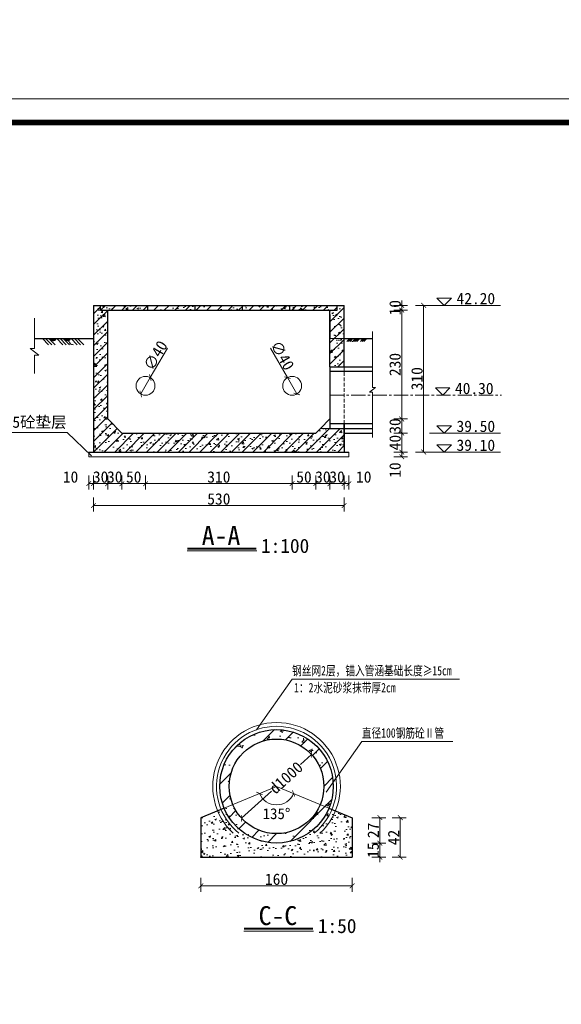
# Model space of a CAD drawing. Extents: x -13074 to 1448651, y 3648755 to 8081248.
# Tile 93 of 173: x 560460 to 560574, y 3858591 to 3858799. Entities that reach past the tile are written whole.
import ezdxf

# ---------------------------------------------------------------- set-up
doc = ezdxf.new("R2010")
doc.units = 0
doc.header["$PDMODE"] = 32
doc.header["$PDSIZE"] = 0.2
doc.linetypes.add('CENTER2', pattern=[1.125, 0.75, -0.125, 0.125, -0.125])
doc.linetypes.add('HIDDEN2', pattern=[0.1875, 0.125, -0.0625])
doc.layers.get('0').update_dxf_attribs({"linetype": 'CONTINUOUS'})
doc.layers.get('Defpoints').update_dxf_attribs({"linetype": 'CONTINUOUS'})
for name, color, linetype, lineweight in [('0.09标注线', 3, 'CONTINUOUS', 9), ('0.13填充', 8, 'CONTINUOUS', 9), ('0.15虚线', 1, 'HIDDEN2', 15), ('0.30粗线', 7, 'CONTINUOUS', 30), ('SHEET', 1, 'CONTINUOUS', 15), ('文字', 7, 'CONTINUOUS', 15), ('新建路', 7, 'CONTINUOUS', 40), ('细实线', 3, 'CONTINUOUS', 20), ('细线', 7, 'CONTINUOUS', 15)]:
    doc.layers.add(name, color=color, linetype=linetype, lineweight=lineweight)
doc.layers.add('PUB_DIM', color=3, linetype='CONTINUOUS')
doc.styles.add('-仿宋_GB2312', font='FangSong_GB2312.ttf')
doc.styles.add('TSSD_Dimension', font='tssdeng.shx', dxfattribs={"width": 0.7, "bigfont": '1hztxt.shx'})
doc.dimstyles.new('TSSD_100_100', dxfattribs={"dimtxt": 300, "dimasz": 100, "dimexe": 100, "dimexo": 250, "dimgap": 100, "dimtad": 1, "dimdec": 0, "dimzin": 0, "dimdsep": 46, "dimtxsty": 'TSSD_Dimension', "dimblk": 'ARCHTICK', "dimcen": 0, "dimdle": 100, "dimclrt": 7, "dimadec": 0, "dimazin": 0, "dimtfac": 1, "dimtdec": 0, "dimtix": 1, "dimtmove": 2, "dimatfit": 3, "dimfxl": 1, "dimtolj": 1, "dimtzin": 0, "dimarcsym": 0})
doc.dimstyles.new('zzzz STANDARD', dxfattribs={"dimtxt": 2.3, "dimasz": 1, "dimexe": 1.25, "dimexo": 1.5, "dimgap": 0.2, "dimtad": 1, "dimdec": 0, "dimlfac": 10, "dimzin": 0, "dimdsep": 46, "dimtxsty": '-仿宋_GB2312', "dimblk": 'ARCHTICK', "dimcen": 0.09, "dimadec": 0, "dimazin": 0, "dimtfac": 1, "dimtdec": 0, "dimtix": 1, "dimtmove": 2, "dimatfit": 3, "dimfxl": 1.7, "dimfxlon": 1, "dimtolj": 1, "dimtzin": 0, "dimlwd": 9, "dimlwe": 9, "dimarcsym": 0})
doc.dimstyles.new('副本 (5) (2) STANDARD', dxfattribs={"dimtxt": 2.3, "dimasz": 1, "dimexe": 1.25, "dimexo": 1.5, "dimgap": 0.2, "dimtad": 1, "dimdec": 1, "dimzin": 0, "dimdsep": 46, "dimtxsty": '-仿宋_GB2312', "dimblk": 'ARCHTICK', "dimcen": 0.09, "dimadec": 0, "dimazin": 0, "dimtfac": 1, "dimtdec": 1, "dimtix": 1, "dimtmove": 2, "dimatfit": 3, "dimfxl": 1.7, "dimfxlon": 1, "dimtolj": 1, "dimtzin": 0, "dimlwd": 9, "dimlwe": 9, "dimarcsym": 0})

# ---------------------------------------------------------------- blocks, each defined once
blk = doc.blocks.new('_ARCHTICK')
at = {"color": 0, "linetype": 'ByBlock', "const_width": 0.15}
blk.add_lwpolyline([(-0.5, -0.5), (0.5, 0.5)], dxfattribs=at)
blk = doc.blocks.new('*D2070')
at = {"layer": 'Defpoints', "color": 0, "linetype": 'Continuous', "lineweight": 13}
for p in [(560474.36, 3858707.81), (560475.36, 3858707.81), (560475.36, 3858701.13)]:
    blk.add_point(p, dxfattribs=at)
at = {"layer": '新建路', "color": 0, "linetype": 'Continuous', "lineweight": 9}
for p, q in [((560474.36, 3858702.83), (560474.36, 3858699.88)), ((560475.36, 3858702.83), (560475.36, 3858699.88)), ((560474.36, 3858701.13), (560475.36, 3858701.13))]:
    blk.add_line(p, q, dxfattribs=at)
at = {"layer": '新建路', "color": 0, "linetype": 'Continuous', "lineweight": 9, "rotation": 180}
blk.add_blockref('_ARCHTICK', (560474.36, 3858701.13), dxfattribs=at)
at = {"layer": '新建路', "color": 0, "linetype": 'Continuous', "lineweight": 9}
blk.add_blockref('_ARCHTICK', (560475.36, 3858701.13), dxfattribs=at)
at = {"layer": '新建路', "color": 0, "linetype": 'Continuous', "lineweight": 13, "insert": (560470.51, 3858702.53), "char_height": 2.4, "attachment_point": 5, "style": '-仿宋_GB2312'}
blk.add_mtext('\\A1;10', dxfattribs=at)
blk = doc.blocks.new('*D2071')
at = {"layer": 'Defpoints', "color": 0, "linetype": 'Continuous', "lineweight": 13}
for p in [(560478.36, 3858714.81), (560475.36, 3858707.81), (560478.36, 3858701.13)]:
    blk.add_point(p, dxfattribs=at)
at = {"layer": '新建路', "color": 0, "linetype": 'Continuous', "lineweight": 9}
for p, q in [((560475.36, 3858702.83), (560475.36, 3858699.88)), ((560478.36, 3858702.83), (560478.36, 3858699.88)), ((560475.36, 3858701.13), (560474.36, 3858701.13)), ((560475.36, 3858701.13), (560478.36, 3858701.13)), ((560478.36, 3858701.13), (560479.36, 3858701.13))]:
    blk.add_line(p, q, dxfattribs=at)
blk.add_blockref('_ARCHTICK', (560475.36, 3858701.13), dxfattribs=at)
at = {"layer": '新建路', "color": 0, "linetype": 'Continuous', "lineweight": 9, "rotation": 180}
blk.add_blockref('_ARCHTICK', (560478.36, 3858701.13), dxfattribs=at)
at = {"layer": '新建路', "color": 0, "linetype": 'Continuous', "lineweight": 13, "insert": (560476.86, 3858702.53), "char_height": 2.4, "attachment_point": 5, "style": '-仿宋_GB2312'}
blk.add_mtext('\\A1;30', dxfattribs=at)
blk = doc.blocks.new('*D2072')
at = {"layer": 'Defpoints', "color": 0, "linetype": 'Continuous', "lineweight": 13}
for p in [(560478.36, 3858714.81), (560481.36, 3858711.81), (560481.36, 3858701.13)]:
    blk.add_point(p, dxfattribs=at)
at = {"layer": '新建路', "color": 0, "linetype": 'Continuous', "lineweight": 9}
for p, q in [((560478.36, 3858702.83), (560478.36, 3858699.88)), ((560481.36, 3858702.83), (560481.36, 3858699.88)), ((560478.36, 3858701.13), (560477.36, 3858701.13)), ((560478.36, 3858701.13), (560481.36, 3858701.13)), ((560481.36, 3858701.13), (560482.36, 3858701.13))]:
    blk.add_line(p, q, dxfattribs=at)
blk.add_blockref('_ARCHTICK', (560478.36, 3858701.13), dxfattribs=at)
at = {"layer": '新建路', "color": 0, "linetype": 'Continuous', "lineweight": 9, "rotation": 180}
blk.add_blockref('_ARCHTICK', (560481.36, 3858701.13), dxfattribs=at)
at = {"layer": '新建路', "color": 0, "linetype": 'Continuous', "lineweight": 13, "insert": (560479.86, 3858702.53), "char_height": 2.4, "attachment_point": 5, "style": '-仿宋_GB2312'}
blk.add_mtext('\\A1;30', dxfattribs=at)
blk = doc.blocks.new('*D2074')
at = {"layer": 'Defpoints', "color": 0, "linetype": 'Continuous', "lineweight": 13}
for p in [(560525.36, 3858714.81), (560522.36, 3858711.81), (560525.36, 3858701.13)]:
    blk.add_point(p, dxfattribs=at)
at = {"layer": '新建路', "color": 0, "linetype": 'Continuous', "lineweight": 9}
for p, q in [((560522.36, 3858702.83), (560522.36, 3858699.88)), ((560525.36, 3858702.83), (560525.36, 3858699.88)), ((560522.36, 3858701.13), (560521.36, 3858701.13)), ((560522.36, 3858701.13), (560525.36, 3858701.13)), ((560525.36, 3858701.13), (560526.36, 3858701.13))]:
    blk.add_line(p, q, dxfattribs=at)
blk.add_blockref('_ARCHTICK', (560522.36, 3858701.13), dxfattribs=at)
at = {"layer": '新建路', "color": 0, "linetype": 'Continuous', "lineweight": 9, "rotation": 180}
blk.add_blockref('_ARCHTICK', (560525.36, 3858701.13), dxfattribs=at)
at = {"layer": '新建路', "color": 0, "linetype": 'Continuous', "lineweight": 13, "insert": (560523.86, 3858702.53), "char_height": 2.4, "attachment_point": 5, "style": '-仿宋_GB2312'}
blk.add_mtext('\\A1;30', dxfattribs=at)
blk = doc.blocks.new('*D2075')
at = {"layer": 'Defpoints', "color": 0, "linetype": 'Continuous', "lineweight": 13}
for p in [(560525.36, 3858714.81), (560528.36, 3858707.81), (560528.36, 3858701.13)]:
    blk.add_point(p, dxfattribs=at)
at = {"layer": '新建路', "color": 0, "linetype": 'Continuous', "lineweight": 9}
for p, q in [((560525.36, 3858702.83), (560525.36, 3858699.88)), ((560528.36, 3858702.83), (560528.36, 3858699.88)), ((560525.36, 3858701.13), (560524.36, 3858701.13)), ((560525.36, 3858701.13), (560528.36, 3858701.13)), ((560528.36, 3858701.13), (560529.36, 3858701.13))]:
    blk.add_line(p, q, dxfattribs=at)
blk.add_blockref('_ARCHTICK', (560525.36, 3858701.13), dxfattribs=at)
at = {"layer": '新建路', "color": 0, "linetype": 'Continuous', "lineweight": 9, "rotation": 180}
blk.add_blockref('_ARCHTICK', (560528.36, 3858701.13), dxfattribs=at)
at = {"layer": '新建路', "color": 0, "linetype": 'Continuous', "lineweight": 13, "insert": (560526.86, 3858702.53), "char_height": 2.4, "attachment_point": 5, "style": '-仿宋_GB2312'}
blk.add_mtext('\\A1;30', dxfattribs=at)
blk = doc.blocks.new('*D2076')
at = {"layer": 'Defpoints', "color": 0, "linetype": 'Continuous', "lineweight": 13}
for p in [(560528.36, 3858707.81), (560529.36, 3858707.81), (560529.36, 3858701.13)]:
    blk.add_point(p, dxfattribs=at)
at = {"layer": '新建路', "color": 0, "linetype": 'Continuous', "lineweight": 9}
for p, q in [((560528.36, 3858702.83), (560528.36, 3858699.88)), ((560529.36, 3858702.83), (560529.36, 3858699.88)), ((560528.36, 3858701.13), (560529.36, 3858701.13))]:
    blk.add_line(p, q, dxfattribs=at)
at = {"layer": '新建路', "color": 0, "linetype": 'Continuous', "lineweight": 9, "rotation": 180}
blk.add_blockref('_ARCHTICK', (560528.36, 3858701.13), dxfattribs=at)
at = {"layer": '新建路', "color": 0, "linetype": 'Continuous', "lineweight": 9}
blk.add_blockref('_ARCHTICK', (560529.36, 3858701.13), dxfattribs=at)
at = {"layer": '新建路', "color": 0, "linetype": 'Continuous', "lineweight": 13, "insert": (560532.5, 3858702.53), "char_height": 2.4, "attachment_point": 5, "style": '-仿宋_GB2312'}
blk.add_mtext('\\A1;10', dxfattribs=at)
blk = doc.blocks.new('*D2078')
at = {"layer": 'Defpoints', "color": 0, "linetype": 'Continuous', "lineweight": 13}
for p in [(560529.36, 3858707.81), (560540.53, 3858707.81), (560529.36, 3858706.81)]:
    blk.add_point(p, dxfattribs=at)
at = {"layer": '新建路', "color": 0, "linetype": 'Continuous', "lineweight": 9}
for p, q in [((560538.83, 3858707.81), (560541.78, 3858707.81)), ((560540.53, 3858706.81), (560540.53, 3858707.81)), ((560538.83, 3858706.81), (560541.78, 3858706.81))]:
    blk.add_line(p, q, dxfattribs=at)
for p, rotation in [((560540.53, 3858707.81), 90), ((560540.53, 3858706.81), 270)]:
    blk.add_blockref('_ARCHTICK', p, dxfattribs=dict(at, rotation=rotation))
at = {"layer": '新建路', "color": 0, "linetype": 'Continuous', "lineweight": 13, "insert": (560539.13, 3858704), "char_height": 2.4, "attachment_point": 5, "rotation": 90, "style": '-仿宋_GB2312'}
blk.add_mtext('\\A1;10', dxfattribs=at)
blk = doc.blocks.new('*D2080')
at = {"layer": 'Defpoints', "color": 0, "linetype": 'Continuous', "lineweight": 13}
for p in [(560525.36, 3858714.81), (560540.53, 3858714.81), (560522.36, 3858711.81)]:
    blk.add_point(p, dxfattribs=at)
at = {"layer": '新建路', "color": 0, "linetype": 'Continuous', "lineweight": 9}
for p, q in [((560538.83, 3858714.81), (560541.78, 3858714.81)), ((560540.53, 3858714.81), (560540.53, 3858715.81)), ((560540.53, 3858711.81), (560540.53, 3858714.81)), ((560538.83, 3858711.81), (560541.78, 3858711.81)), ((560540.53, 3858711.81), (560540.53, 3858710.81))]:
    blk.add_line(p, q, dxfattribs=at)
for p, rotation in [((560540.53, 3858714.81), 270), ((560540.53, 3858711.81), 90)]:
    blk.add_blockref('_ARCHTICK', p, dxfattribs=dict(at, rotation=rotation))
at = {"layer": '新建路', "color": 0, "linetype": 'Continuous', "lineweight": 13, "insert": (560539.13, 3858713.31), "char_height": 2.4, "attachment_point": 5, "rotation": 90, "style": '-仿宋_GB2312'}
blk.add_mtext('\\A1;30', dxfattribs=at)
blk = doc.blocks.new('*D2082')
at = {"layer": 'Defpoints', "color": 0, "linetype": 'Continuous', "lineweight": 13}
for p in [(560526.86, 3858737.81), (560528.36, 3858738.81), (560540.53, 3858738.81)]:
    blk.add_point(p, dxfattribs=at)
at = {"layer": '新建路', "color": 0, "linetype": 'Continuous', "lineweight": 9}
for p, q in [((560540.53, 3858738.81), (560540.53, 3858739.81)), ((560538.83, 3858738.81), (560541.78, 3858738.81)), ((560538.83, 3858737.81), (560541.78, 3858737.81)), ((560540.53, 3858737.81), (560540.53, 3858738.81)), ((560540.53, 3858737.81), (560540.53, 3858736.81))]:
    blk.add_line(p, q, dxfattribs=at)
for p, rotation in [((560540.53, 3858738.81), 270), ((560540.53, 3858737.81), 90)]:
    blk.add_blockref('_ARCHTICK', p, dxfattribs=dict(at, rotation=rotation))
at = {"layer": '新建路', "color": 0, "linetype": 'Continuous', "lineweight": 13, "insert": (560539.13, 3858738.31), "char_height": 2.4, "attachment_point": 5, "rotation": 90, "style": '-仿宋_GB2312'}
blk.add_mtext('\\A1;10', dxfattribs=at)
blk = doc.blocks.new('*D2083')
at = {"layer": 'Defpoints', "color": 0, "linetype": 'Continuous', "lineweight": 13}
for p in [(560528.36, 3858738.81), (560528.36, 3858707.81), (560545.17, 3858707.81)]:
    blk.add_point(p, dxfattribs=at)
at = {"layer": '新建路', "color": 0, "linetype": 'Continuous', "lineweight": 9}
for p, q in [((560543.47, 3858738.81), (560546.42, 3858738.81)), ((560545.17, 3858738.81), (560545.17, 3858707.81)), ((560543.47, 3858707.81), (560546.42, 3858707.81))]:
    blk.add_line(p, q, dxfattribs=at)
for p, rotation in [((560545.17, 3858738.81), 90), ((560545.17, 3858707.81), 270)]:
    blk.add_blockref('_ARCHTICK', p, dxfattribs=dict(at, rotation=rotation))
at = {"layer": '新建路', "color": 0, "linetype": 'Continuous', "lineweight": 13, "insert": (560543.77, 3858723.31), "char_height": 2.4, "attachment_point": 5, "rotation": 90, "style": '-仿宋_GB2312'}
blk.add_mtext('\\A1;310', dxfattribs=at)
blk = doc.blocks.new('*D2084')
at = {"layer": 'Defpoints', "color": 0, "linetype": 'Continuous', "lineweight": 13}
for p in [(560487.37, 3858723.54), (560485.35, 3858720.08)]:
    blk.add_point(p, dxfattribs=at)
at = {"layer": '新建路', "color": 0, "linetype": 'Continuous', "lineweight": 9}
for p in [(560491, 3858729.76), (560485.35, 3858720.08)]:
    blk.add_line(p, (560487.37, 3858723.54), dxfattribs=at)
for p, rotation in [((560487.37, 3858723.54), 239.7391101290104), ((560485.35, 3858720.08), 59.73911012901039)]:
    blk.add_blockref('_ARCHTICK', p, dxfattribs=dict(at, rotation=rotation))
at = {"layer": '新建路', "color": 0, "linetype": 'Continuous', "lineweight": 13, "insert": (560488.48, 3858728.22), "char_height": 2.4, "attachment_point": 5, "rotation": 59.7391, "style": '-仿宋_GB2312'}
blk.add_mtext('\\A1;∅40', dxfattribs=at)
blk = doc.blocks.new('*D2085')
at = {"layer": 'Defpoints', "color": 0, "linetype": 'Continuous', "lineweight": 13}
for p in [(560516.37, 3858723.54), (560518.36, 3858720.08)]:
    blk.add_point(p, dxfattribs=at)
at = {"layer": '新建路', "color": 0, "linetype": 'Continuous', "lineweight": 9}
for p in [(560512.78, 3858729.79), (560518.36, 3858720.08)]:
    blk.add_line(p, (560516.37, 3858723.54), dxfattribs=at)
for p, rotation in [((560516.37, 3858723.54), 299.8667812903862), ((560518.36, 3858720.08), 119.8667812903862)]:
    blk.add_blockref('_ARCHTICK', p, dxfattribs=dict(at, rotation=rotation))
at = {"layer": '新建路', "color": 0, "linetype": 'Continuous', "lineweight": 13, "insert": (560515.29, 3858728.23), "char_height": 2.4, "attachment_point": 5, "rotation": 299.8668, "style": '-仿宋_GB2312'}
blk.add_mtext('\\A1;∅40', dxfattribs=at)
blk = doc.blocks.new('*D2089')
at = {"layer": 'Defpoints', "color": 0, "linetype": 'Continuous', "lineweight": 13}
for p in [(560530.06, 3858630.53), (560514.06, 3858625.16), (560535.91, 3858625.16)]:
    blk.add_point(p, dxfattribs=at)
at = {"layer": '新建路', "color": 0, "linetype": 'Continuous', "lineweight": 9}
for p, q in [((560534.21, 3858630.53), (560537.16, 3858630.53)), ((560535.91, 3858630.53), (560535.91, 3858625.16)), ((560534.21, 3858625.16), (560537.16, 3858625.16))]:
    blk.add_line(p, q, dxfattribs=at)
for p, rotation in [((560535.91, 3858630.53), 90), ((560535.91, 3858625.16), 270)]:
    blk.add_blockref('_ARCHTICK', p, dxfattribs=dict(at, rotation=rotation))
at = {"layer": '新建路', "color": 0, "linetype": 'Continuous', "lineweight": 13, "insert": (560534.51, 3858627.84), "char_height": 2.4, "attachment_point": 5, "rotation": 90, "style": '-仿宋_GB2312'}
blk.add_mtext('\\A1;27', dxfattribs=at)
blk = doc.blocks.new('*D2090')
at = {"layer": 'Defpoints', "color": 0, "linetype": 'Continuous', "lineweight": 13}
for p in [(560514.06, 3858625.16), (560526.06, 3858622.16), (560535.91, 3858622.16)]:
    blk.add_point(p, dxfattribs=at)
at = {"layer": '新建路', "color": 0, "linetype": 'Continuous', "lineweight": 9}
for p, q in [((560534.21, 3858625.16), (560537.16, 3858625.16)), ((560535.91, 3858625.16), (560535.91, 3858626.16)), ((560535.91, 3858625.16), (560535.91, 3858622.16)), ((560534.21, 3858622.16), (560537.16, 3858622.16)), ((560535.91, 3858622.16), (560535.91, 3858621.16))]:
    blk.add_line(p, q, dxfattribs=at)
for p, rotation in [((560535.91, 3858625.16), 270), ((560535.91, 3858622.16), 90)]:
    blk.add_blockref('_ARCHTICK', p, dxfattribs=dict(at, rotation=rotation))
at = {"layer": '新建路', "color": 0, "linetype": 'Continuous', "lineweight": 13, "insert": (560534.51, 3858623.66), "char_height": 2.4, "attachment_point": 5, "rotation": 90, "style": '-仿宋_GB2312'}
blk.add_mtext('\\A1;15', dxfattribs=at)
blk = doc.blocks.new('*D2091')
at = {"layer": 'Defpoints', "color": 0, "linetype": 'Continuous', "lineweight": 13}
for p in [(560530.06, 3858630.53), (560530.06, 3858622.16), (560540.22, 3858622.16)]:
    blk.add_point(p, dxfattribs=at)
at = {"layer": '新建路', "color": 0, "linetype": 'Continuous', "lineweight": 9}
for p, q in [((560538.52, 3858630.53), (560541.47, 3858630.53)), ((560540.22, 3858630.53), (560540.22, 3858622.16)), ((560538.52, 3858622.16), (560541.47, 3858622.16))]:
    blk.add_line(p, q, dxfattribs=at)
for p, rotation in [((560540.22, 3858630.53), 90), ((560540.22, 3858622.16), 270)]:
    blk.add_blockref('_ARCHTICK', p, dxfattribs=dict(at, rotation=rotation))
at = {"layer": '新建路', "color": 0, "linetype": 'Continuous', "lineweight": 13, "insert": (560538.82, 3858626.34), "char_height": 2.4, "attachment_point": 5, "rotation": 90, "style": '-仿宋_GB2312'}
blk.add_mtext('\\A1;42', dxfattribs=at)
blk = doc.blocks.new('*D2092')
at = {"layer": '0.09标注线', "color": 0, "linetype": 'Continuous', "lineweight": 9}
blk.add_arc((560514.06, 3858637.16), 3.91, 202.5, 337.5, dxfattribs=at)
at = {"layer": 'Defpoints', "color": 0, "linetype": 'Continuous', "lineweight": 13}
for p in [(560514.06, 3858637.16), (560514.06, 3858637.16), (560512.57, 3858633.55), (560502.98, 3858632.56), (560525.15, 3858632.56)]:
    blk.add_point(p, dxfattribs=at)
at = {"layer": '0.09标注线', "color": 0, "linetype": 'Continuous', "lineweight": 9}
for p, rotation in [((560510.45, 3858635.66), 112.4999999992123), ((560517.67, 3858635.66), 67.50000000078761)]:
    blk.add_blockref('_ARCHTICK', p, dxfattribs=dict(at, rotation=rotation))
at = {"layer": '0.09标注线', "color": 0, "linetype": 'Continuous', "lineweight": 13, "insert": (560514.06, 3858631.36), "char_height": 2.3, "attachment_point": 5, "style": '-仿宋_GB2312'}
blk.add_mtext('\\A1;135°', dxfattribs=at)
blk = doc.blocks.new('*D2252')
at = {"layer": 'Defpoints', "color": 0, "linetype": 'Continuous', "lineweight": 13}
for p in [(560521.46, 3858643.89), (560506.67, 3858630.42)]:
    blk.add_point(p, dxfattribs=at)
at = {"layer": '新建路', "color": 0, "linetype": 'Continuous', "lineweight": 9}
for p, q in [((560521.46, 3858643.89), (560519.15, 3858641.79)), ((560506.67, 3858630.42), (560512.98, 3858636.17))]:
    blk.add_line(p, q, dxfattribs=at)
for p, rotation in [((560521.46, 3858643.89), 42.32425055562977), ((560506.67, 3858630.42), 222.3242505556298)]:
    blk.add_blockref('_ARCHTICK', p, dxfattribs=dict(at, rotation=rotation))
at = {"layer": '新建路', "color": 0, "linetype": 'Continuous', "lineweight": 13, "insert": (560516.07, 3858638.98), "char_height": 2.4, "attachment_point": 5, "rotation": 42.3243, "style": '-仿宋_GB2312'}
blk.add_mtext('\\A1;d1000', dxfattribs=at)
blk = doc.blocks.new('*D1656')
at = {"layer": 'Defpoints', "color": 0, "lineweight": 13}
for p in [(795706, 267581), (795535, 266220), (795733, 266164), (795134, 265865), (795134, 265865)]:
    blk.add_point(p, dxfattribs=at)
at = {"layer": 'PUB_DIM', "color": 0, "lineweight": -2}
blk.add_arc((795134, 265865), 536, 26.5651, 71.5651, dxfattribs=at)
at = {"layer": 'PUB_DIM', "color": 0, "lineweight": -2, "xscale": 100, "yscale": 100, "zscale": 100}
for p, rotation in [((795303, 266373), 161.5650511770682), ((795614, 266104), 296.5650511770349)]:
    blk.add_blockref('_ARCHTICK', p, dxfattribs=dict(at, rotation=rotation))
blk = doc.blocks.new('123')
at = {"layer": 'PUB_DIM', "color": 7}
dim = blk.add_angular_dim_2l(base=(795535.2, 266220.4), line1=((795732.5, 266163.8), (795133.8, 265864.5)), line2=((795133.8, 265864.5), (795706, 267580.9)), text=' ', dimstyle='TSSD_100_100', dxfattribs=at)
dim.commit()
dim.dimension.update_dxf_attribs({"geometry": '*D1656', "text_midpoint": (426562.1, 722353.3)})

msp = doc.modelspace()

# ---------------------------------------------------------------- hatches: boundary and pattern name
at = {"layer": '0.09标注线', "linetype": 'Continuous', "lineweight": 13}
h = msp.add_hatch(dxfattribs=at)
h.set_pattern_fill('混凝土2', color=256, scale=0.5, style=0)
h.set_pattern_definition([(50, (560475.3626, 3858707.8103), (3.5863, -0.31376), [0.375, -4.125]), (355, (560475.3626, 3858707.8103), (-0.69376, 3.76096), [0.3, -3.3]), (100.4514, (560475.6615, 3858707.7842), (2.89255, 3.4472), [0.3187, -3.50571]), (46.184, (560475.3626, 3858708.8103), (5.3362, -0.8276), [0.5625, -6.1875]), (96.636, (560475.8073, 3858708.7414), (4.6733, 4.8706), [0.47805, -5.25856]), (351.184, (560475.3626, 3858708.8103), (4.6733, 4.8706), [0.45, -4.95]), (21, (560475.8626, 3858708.5603), (2.98454, -2.0131), [0.375, -4.125]), (326, (560475.8626, 3858708.5603), (1.21658, 3.62575), [0.3, -3.3]), (71.4514, (560476.1113, 3858708.3926), (4.20111, 1.61265), [0.3187, -3.50571]), (37.5, (560475.3626, 3858707.8103), (0.0608, 1.66447), [0, -3.26, 0, -3.35, 0, -3.3125]), (7.5, (560475.3626, 3858707.8103), (1.31535, 1.97206), [0, -1.91, 0, -3.185, 0, -1.2625]), (327.5, (560474.2476, 3858707.8103), (2.669112, -0.112774), [0, -1.25, 0, -3.9, 0, -5.175]), (317.5, (560473.7476, 3858707.8103), (2.91593, 0.500525), [0, -1.625, 0, -2.59, 0, -3.675])])
h.paths.add_polyline_path([(560528.363, 3858738.81), (560526.863, 3858738.81), (560526.863, 3858737.81), (560525.363, 3858737.81), (560525.363, 3858725.803), (560528.363, 3858725.803)])
h.paths.add_polyline_path([(560528.363, 3858712.818), (560525.363, 3858712.818), (560523.37, 3858712.818), (560522.363, 3858711.81), (560481.363, 3858711.81), (560478.363, 3858714.81), (560478.363, 3858737.81), (560476.863, 3858737.81), (560476.863, 3858738.81), (560475.363, 3858738.81), (560475.363, 3858707.81), (560528.363, 3858707.81)])
h = msp.add_hatch(dxfattribs=at)
h.set_pattern_fill('ANSI31', color=256, scale=0.5, style=0)
h.set_pattern_definition([(45, (560475.3626, 3858707.8103), (-1.12253, 1.12253), [])])
h.paths.add_polyline_path([(560528.363, 3858707.81), (560528.363, 3858712.818), (560525.363, 3858712.818), (560523.37, 3858712.818), (560522.363, 3858711.81), (560481.363, 3858711.81), (560478.363, 3858714.81), (560478.363, 3858737.81), (560476.863, 3858737.81), (560476.863, 3858738.81), (560475.363, 3858738.81), (560475.363, 3858707.81)])
h.paths.add_polyline_path([(560528.363, 3858738.81), (560526.863, 3858738.81), (560526.863, 3858737.81), (560525.363, 3858737.81), (560525.363, 3858725.803), (560528.363, 3858725.803)], flags=17)
h = msp.add_hatch(dxfattribs=at)
h.set_pattern_fill('混凝土2', color=256, scale=0.5, style=0)
h.set_pattern_definition([(50, (560476.8626, 3858737.8103), (3.5863, -0.31376), [0.375, -4.125]), (355, (560476.8626, 3858737.8103), (-0.69376, 3.76096), [0.3, -3.3]), (100.4514, (560477.1615, 3858737.7842), (2.89255, 3.4472), [0.3187, -3.5057]), (46.184, (560476.8626, 3858738.8103), (5.3362, -0.8276), [0.5625, -6.1875]), (96.636, (560477.3073, 3858738.7414), (4.6733, 4.8706), [0.47805, -5.25856]), (351.184, (560476.8626, 3858738.8103), (4.6733, 4.8706), [0.45, -4.95]), (21, (560477.3626, 3858738.5603), (2.98454, -2.0131), [0.375, -4.125]), (326, (560477.3626, 3858738.5603), (1.21658, 3.62575), [0.3, -3.3]), (71.451, (560477.6113, 3858738.3926), (4.20111, 1.61265), [0.3187, -3.5057]), (37.5, (560476.8626, 3858737.8103), (0.0608, 1.66447), [0, -3.26, 0, -3.35, 0, -3.3125]), (7.5, (560476.8626, 3858737.8103), (1.31535, 1.97206), [0, -1.91, 0, -3.185, 0, -1.2625]), (327.5, (560475.7476, 3858737.8103), (2.669112, -0.112774), [0, -1.25, 0, -3.9, 0, -5.175]), (317.5, (560475.2476, 3858737.8103), (2.91593, 0.50052), [0, -1.625, 0, -2.59, 0, -3.675])])
h.paths.add_polyline_path([(560526.863, 3858738.81), (560516.863, 3858738.81), (560516.863, 3858737.81), (560526.863, 3858737.81)])
h.paths.add_polyline_path([(560516.863, 3858738.81), (560506.863, 3858738.81), (560506.863, 3858737.81), (560516.863, 3858737.81)])
h.paths.add_polyline_path([(560496.863, 3858738.81), (560486.863, 3858738.81), (560486.863, 3858737.81), (560496.863, 3858737.81)])
h.paths.add_polyline_path([(560486.863, 3858738.81), (560476.863, 3858738.81), (560476.863, 3858737.81), (560486.863, 3858737.81)])
h.paths.add_polyline_path([(560506.863, 3858738.81), (560496.863, 3858738.81), (560496.863, 3858737.81), (560506.863, 3858737.81)])
h = msp.add_hatch(dxfattribs=at)
h.set_pattern_fill('ANSI31', color=256, scale=0.5, style=0)
h.set_pattern_definition([(45, (560476.8626, 3858737.8103), (-1.12253, 1.12253), [])])
h.paths.add_polyline_path([(560516.863, 3858738.81), (560516.863, 3858737.81), (560526.863, 3858737.81), (560526.863, 3858738.81)])
h.paths.add_polyline_path([(560516.863, 3858737.81), (560516.863, 3858738.81), (560506.863, 3858738.81), (560506.863, 3858737.81)])
h.paths.add_polyline_path([(560506.863, 3858737.81), (560506.863, 3858738.81), (560496.863, 3858738.81), (560496.863, 3858737.81)])
h.paths.add_polyline_path([(560496.863, 3858737.81), (560496.863, 3858738.81), (560486.863, 3858738.81), (560486.863, 3858737.81)])
h.paths.add_polyline_path([(560486.863, 3858737.81), (560486.863, 3858738.81), (560476.863, 3858738.81), (560476.863, 3858737.81)])
h = msp.add_hatch(dxfattribs=at)
h.set_pattern_fill('ANGLE', color=256, style=0)
h.set_pattern_definition([(0, (560525.3626, 3858731.803), (0, 6.985), [5.08, -1.905]), (90, (560525.3626, 3858731.803), (-6.985, 4e-16), [5.08, -1.905])])
h.paths.add_polyline_path([(560528.363, 3858738.81), (560526.863, 3858738.81), (560526.863, 3858737.81), (560525.363, 3858737.81), (560525.363, 3858731.803), (560528.363, 3858731.803)])
h = msp.add_hatch(dxfattribs=at)
h.set_pattern_fill('ANSI31', color=256, style=0)
h.set_pattern_definition([(45, (-567083.3284, -3893884.803), (-2.2450640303, 2.2450640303), [])])
h.paths.add_polyline_path([(560504.823, 3858633.329), (560502.976, 3858632.563, 0.6681786), (560525.149, 3858632.563), (560523.301, 3858633.329, -0.6681786)])
h.paths.add_polyline_path([(560524.062, 3858637.156, -0.0984914), (560523.301, 3858633.329), (560525.149, 3858632.563, 0.0984914), (560526.062, 3858637.156, 1), (560502.062, 3858637.156, 0.0984914), (560502.976, 3858632.563), (560504.823, 3858633.329, -0.0984914), (560504.062, 3858637.156, -1)])
h = msp.add_hatch(dxfattribs=at)
h.set_pattern_fill('AR-CONC', color=256, scale=0.04, style=0)
h.set_pattern_definition([(50, (597154.49, 3884817.7974), (7.28738676, -0.6375634), [0.762, -8.382]), (355, (597154.49, 3884817.7974), (-1.409713, 7.6422657), [0.6096, -6.7056]), (100.451, (597155.097, 3884817.744), (5.8777001, 7.0046675), [0.6476, -7.1236]), (46.1842, (597154.49, 3884819.829), (10.8431616, -1.6816931), [1.143, -12.573]), (96.6356, (597155.393, 3884819.689), (9.4961694, 9.8970222), [0.9714, -10.6854]), (351.184, (597154.49, 3884819.83), (9.4961842, 9.8970047), [0.9144, -10.0584]), (21, (597155.506, 3884819.3214), (6.0645952, -4.09062074), [0.762, -8.382]), (326, (597155.506, 3884819.3214), (2.4720811, 7.3675186), [0.6096, -6.7056]), (71.4514, (597156.011, 3884818.9806), (8.5366596, 3.2769143), [0.6476, -7.1236]), (37.5, (597154.4898, 3884817.7974), (0.12354413, 3.38220155), [0, -6.62432, 0, -6.8072, 0, -6.731]), (7.5, (597154.4898, 3884817.7974), (2.6727865, 4.007223), [0, -3.88112, 0, -6.47192, 0, -2.5654]), (327.5, (597152.224, 3884817.7974), (5.4236238, -0.22914976), [0, -2.54, 0, -7.9248, 0, -10.5156]), (317.5, (597151.208, 3884817.7974), (5.92516726, 1.01705964), [0, -3.302, 0, -5.26288, 0, -7.4676])])
h.paths.add_polyline_path([(560523.301, 3858633.329), (560525.149, 3858632.563, 0.0984914), (560526.062, 3858637.156, 1), (560502.062, 3858637.156, 0.0984914), (560502.976, 3858632.563), (560504.823, 3858633.329, -0.0984914), (560504.062, 3858637.156, -1), (560524.062, 3858637.156, -0.0984914)])
h.paths.add_polyline_path([(560504.823, 3858633.329), (560502.976, 3858632.563, 0.6681786), (560525.149, 3858632.563), (560523.301, 3858633.329, -0.6681786)])
h = msp.add_hatch(dxfattribs=at)
h.set_pattern_fill('混凝土2', color=256, scale=0.5, style=0)
h.set_pattern_definition([(50, (560498.0623, 3858622.1557), (3.5863, -0.31376), [0.375, -4.125]), (355, (560498.0623, 3858622.1557), (-0.69376, 3.76096), [0.3, -3.3]), (100.451, (560498.361, 3858622.1295), (2.89255, 3.4472), [0.3187, -3.5057]), (46.184, (560498.0623, 3858623.1557), (5.3362, -0.8276), [0.5625, -6.1875]), (96.636, (560498.507, 3858623.0867), (4.6733, 4.8706), [0.47805, -5.2586]), (351.184, (560498.062, 3858623.1557), (4.6733, 4.8706), [0.45, -4.95]), (21, (560498.5623, 3858622.9057), (2.98454, -2.0131), [0.375, -4.125]), (326, (560498.5623, 3858622.9057), (1.21658, 3.62575), [0.3, -3.3]), (71.451, (560498.811, 3858622.738), (4.2011, 1.61265), [0.3187, -3.5057]), (37.5, (560498.0623, 3858622.1557), (0.0608, 1.66447), [0, -3.26, 0, -3.35, 0, -3.3125]), (7.5, (560498.0623, 3858622.1557), (1.31535, 1.97206), [0, -1.91, 0, -3.185, 0, -1.2625]), (327.5, (560496.9473, 3858622.1557), (2.66911, -0.112774), [0, -1.25, 0, -3.9, 0, -5.175]), (317.5, (560496.4473, 3858622.1557), (2.91593, 0.50052), [0, -1.625, 0, -2.59, 0, -3.675])])
h.paths.add_polyline_path([(560530.062, 3858630.528), (560526.529, 3858631.992, -0.1083098), (560523.226, 3858627.25, 0.1083098), (560526.529, 3858631.992), (560525.792, 3858632.297, -0.1262331), (560522.004, 3858627.25, 0.1262331), (560525.792, 3858632.297), (560525.149, 3858632.563, -0.6681786), (560502.976, 3858632.563), (560498.062, 3858630.528), (560498.062, 3858622.156), (560530.062, 3858622.156)])
at = {"layer": '0.13填充'}
h = msp.add_hatch(color=256, dxfattribs=at)
edge = h.paths.add_edge_path()
edge.add_ellipse((560466.903, 3858731.945), major_axis=(0, -0.716), ratio=0.9642642, start_angle=-79.1227, end_angle=79.1227, ccw=False)
edge.add_line((560466.225, 3858731.81), (560467.581, 3858731.81))
h = msp.add_hatch(color=256, dxfattribs=at)
edge = h.paths.add_edge_path()
edge.add_ellipse((560469.94, 3858731.945), major_axis=(0, -0.716), ratio=0.9642642, start_angle=-79.1227, end_angle=79.1227, ccw=False)
edge.add_line((560469.262, 3858731.81), (560470.618, 3858731.81))
h = msp.add_hatch(color=256, dxfattribs=at)
edge = h.paths.add_edge_path()
edge.add_ellipse((560530.555, 3858731.875), major_axis=(0, -0.344), ratio=0.9642642, start_angle=280.8773, end_angle=439.1227)
edge.add_line((560530.88, 3858731.81), (560530.229, 3858731.81))
h = msp.add_hatch(color=256, dxfattribs=at)
edge = h.paths.add_edge_path()
edge.add_ellipse((560532.013, 3858731.875), major_axis=(0, -0.344), ratio=0.9642642, start_angle=280.8773, end_angle=439.1227)
edge.add_line((560532.338, 3858731.81), (560531.687, 3858731.81))

# ---------------------------------------------------------------- linework, layer by layer
at = {"layer": '0.09标注线'}
for p, q in [((560547.977, 3858740.349), (560549.516, 3858738.81)), ((560547.977, 3858740.349), (560551.054, 3858740.349)), ((560549.516, 3858738.81), (560551.054, 3858740.349)), ((560547.653, 3858721.349), (560549.192, 3858719.81)), ((560547.653, 3858721.349), (560550.73, 3858721.349)), ((560549.192, 3858719.81), (560550.73, 3858721.349)), ((560547.977, 3858713.349), (560549.516, 3858711.81)), ((560547.977, 3858713.349), (560551.054, 3858713.349)), ((560549.516, 3858711.81), (560551.054, 3858713.349)), ((560547.977, 3858709.349), (560549.516, 3858707.81)), ((560547.977, 3858709.349), (560551.054, 3858709.349)), ((560549.516, 3858707.81), (560551.054, 3858709.349)), ((560517.367, 3858659.808), (560509.806, 3858649.117)), ((560517.367, 3858659.808), (560552.742, 3858659.808)), ((560532.116, 3858646.644), (560524.554, 3858635.953)), ((560532.116, 3858646.644), (560551.343, 3858646.644))]:
    msp.add_line(p, q, dxfattribs=at)
at = {"layer": '0.09标注线', "linetype": 'Continuous', "lineweight": 13}
for p, q in [((560462.877, 3858729.67), (560462.877, 3858736.098)), ((560534.363, 3858721.458), (560534.363, 3858733.323)), ((560462.877, 3858724.394), (560462.877, 3858728.305)), ((560534.363, 3858710.87), (560534.363, 3858720.502)), ((560523.37, 3858712.818), (560525.363, 3858714.81)), ((560474.92, 3858706.985), (560469.77, 3858711.931)), ((560525.363, 3858712.818), (560523.37, 3858712.818)), ((560474.363, 3858707.81), (560474.363, 3858706.81)), ((560529.363, 3858706.81), (560529.363, 3858707.81)), ((560474.363, 3858706.81), (560529.363, 3858706.81)), ((560514.062, 3858637.156), (560502.976, 3858632.563)), ((560514.062, 3858637.156), (560525.149, 3858632.563))]:
    msp.add_line(p, q, dxfattribs=at)
at = {"layer": '0.09标注线', "ltscale": 0.005}
for p, q in [((560461.945, 3858729.67), (560463.809, 3858728.305)), ((560462.877, 3858729.67), (560461.945, 3858729.67)), ((560463.809, 3858728.305), (560462.877, 3858728.305)), ((560535.015, 3858721.458), (560533.71, 3858720.502)), ((560533.71, 3858720.502), (560534.363, 3858720.502)), ((560534.363, 3858721.458), (560535.015, 3858721.458))]:
    msp.add_line(p, q, dxfattribs=at)
at = {"layer": '0.09标注线', "color": 3, "lineweight": 9}
msp.add_line((560469.77, 3858711.931), (560447.661, 3858711.931), dxfattribs=at)
at = {"layer": '0.09标注线', "linetype": 'Continuous', "lineweight": 13}
for centre in [(560486.363, 3858721.81), (560517.363, 3858721.81)]:
    msp.add_circle(centre, 2, dxfattribs=at)
for radius, start, end in [(13.494, 312.77361, 227.22639), (12.696, 308.72173, 231.27827)]:
    msp.add_arc((560514.062, 3858637.156), radius, start, end, dxfattribs=at)
at = {"layer": '0.13填充', "ltscale": 0.005}
for p, q in [((560495.148, 3858686.908), (560509.879, 3858686.908)), ((560507.171, 3858606.568), (560521.902, 3858606.568))]:
    msp.add_line(p, q, dxfattribs=at)
at = {"layer": '0.13填充', "lineweight": 40, "ltscale": 0.005}
for p, q in [((560495.204, 3858687.438), (560509.745, 3858687.438)), ((560507.227, 3858607.098), (560521.767, 3858607.098))]:
    msp.add_line(p, q, dxfattribs=at)
at = {"layer": '0.15虚线', "ltscale": 6}
msp.add_line((560528.363, 3858725.803), (560528.363, 3858713.818), dxfattribs=at)
at = {"layer": '0.30粗线'}
for p, q in [((560475.363, 3858738.81), (560528.363, 3858738.81)), ((560475.363, 3858738.81), (560475.363, 3858707.81)), ((560476.863, 3858737.81), (560476.863, 3858738.81)), ((560476.863, 3858737.81), (560526.863, 3858737.81)), ((560478.363, 3858714.81), (560478.363, 3858737.81)), ((560486.863, 3858737.81), (560486.863, 3858738.81)), ((560496.863, 3858737.81), (560496.863, 3858738.81)), ((560506.863, 3858737.81), (560506.863, 3858738.81)), ((560516.863, 3858737.81), (560516.863, 3858738.81)), ((560525.363, 3858725.803), (560525.363, 3858737.81)), ((560526.863, 3858737.81), (560526.863, 3858738.81)), ((560528.363, 3858725.803), (560528.363, 3858738.81)), ((560462.877, 3858731.81), (560475.363, 3858731.81)), ((560528.363, 3858731.81), (560534.363, 3858731.81)), ((560525.363, 3858725.803), (560534.363, 3858725.803)), ((560525.363, 3858725.803), (560525.363, 3858712.818)), ((560534.363, 3858724.81), (560525.363, 3858724.81)), ((560478.363, 3858714.81), (560481.363, 3858711.81)), ((560481.363, 3858711.81), (560522.363, 3858711.81)), ((560522.363, 3858711.81), (560523.37, 3858712.818)), ((560525.363, 3858713.81), (560534.363, 3858713.81)), ((560525.363, 3858712.818), (560534.363, 3858712.818)), ((560528.363, 3858713.818), (560528.363, 3858707.81)), ((560528.363, 3858708.81), (560528.363, 3858713.818)), ((560528.363, 3858711.818), (560534.363, 3858711.818)), ((560474.363, 3858707.81), (560529.363, 3858707.81)), ((560502.976, 3858632.563), (560498.062, 3858630.528)), ((560525.149, 3858632.563), (560530.062, 3858630.528)), ((560498.062, 3858630.528), (560498.062, 3858622.156)), ((560530.062, 3858630.528), (560530.062, 3858622.156)), ((560498.062, 3858622.156), (560530.062, 3858622.156))]:
    msp.add_line(p, q, dxfattribs=at)
for radius in [12, 10]:
    msp.add_circle((560514.062, 3858637.156), radius, dxfattribs=at)
at = {"layer": 'SHEET', "color": 7}
msp.add_lwpolyline([(560610.179, 3858485.489), (560190.18, 3858485.489), (560190.18, 3858782.489), (560610.179, 3858782.489)], close=True, dxfattribs=at)
at = {"layer": 'SHEET', "color": 7, "const_width": 1.2}
msp.add_lwpolyline([(560215.18, 3858777.489), (560605.179, 3858777.489), (560605.179, 3858490.489), (560215.18, 3858490.489)], close=True, dxfattribs=at)
at = {"layer": '新建路', "color": 3, "linetype": 'Continuous', "lineweight": 13}
for p, q in [((560561.445, 3858738.81), (560546.42, 3858738.81)), ((560561.445, 3858711.81), (560546.42, 3858711.81)), ((560561.445, 3858707.81), (560546.42, 3858707.81))]:
    msp.add_line(p, q, dxfattribs=at)
at = {"layer": '细实线', "ltscale": 5}
for p, q in [((560464.55, 3858731.81), (560465.86, 3858730.501)), ((560465.243, 3858731.81), (560466.553, 3858730.501)), ((560465.936, 3858731.81), (560467.246, 3858730.501)), ((560467.587, 3858731.81), (560468.897, 3858730.501)), ((560468.28, 3858731.81), (560469.59, 3858730.501)), ((560468.973, 3858731.81), (560470.283, 3858730.501)), ((560470.624, 3858731.81), (560471.934, 3858730.501)), ((560471.317, 3858731.81), (560472.627, 3858730.501)), ((560472.01, 3858731.81), (560473.32, 3858730.501)), ((560529.561, 3858731.81), (560528.933, 3858731.182)), ((560529.894, 3858731.81), (560529.265, 3858731.182)), ((560530.227, 3858731.81), (560529.598, 3858731.182)), ((560531.019, 3858731.81), (560530.391, 3858731.182)), ((560531.352, 3858731.81), (560530.723, 3858731.182)), ((560531.684, 3858731.81), (560531.056, 3858731.182)), ((560532.477, 3858731.81), (560531.848, 3858731.182)), ((560532.81, 3858731.81), (560532.181, 3858731.182)), ((560533.142, 3858731.81), (560532.514, 3858731.182))]:
    msp.add_line(p, q, dxfattribs=at)
at = {"layer": '细实线', "color": 1, "linetype": 'CENTER2', "lineweight": 13, "ltscale": 4}
msp.add_line((560525.363, 3858719.81), (560561.602, 3858719.81), dxfattribs=at)
at = {"layer": '细实线', "lineweight": 20, "ltscale": 5}
for points, start_tangent, end_tangent in [([(560469.97, 3858731.233), (560470.264, 3858731.119), (560470.34, 3858730.994), (560470.377, 3858730.824), (560470.507, 3858730.667), (560470.702, 3858730.569), (560471.113, 3858730.501)], (0.9990643, 0.0432506), (0.9995058, -0.0314361)), ([(560530.541, 3858731.533), (560530.399, 3858731.479), (560530.363, 3858731.418), (560530.345, 3858731.337), (560530.283, 3858731.262), (560530.189, 3858731.214), (560529.992, 3858731.182)], (-0.9990643, 0.0432506), (-0.9995058, -0.0314361))]:
    msp.add_spline(points, degree=3, dxfattribs=dict(at, start_tangent=start_tangent, end_tangent=end_tangent))

# ---------------------------------------------------------------- block references
at = {"linetype": 'Continuous', "lineweight": 13, "xscale": 0.01000000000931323, "yscale": 0.009999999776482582, "zscale": 0.01}
msp.add_blockref('123', (552983.124, 3855442.078), dxfattribs=at)

# ---------------------------------------------------------------- texts
at = {"layer": '0.09标注线', "attachment_point": 1, "style": '-仿宋_GB2312'}
for s, insert, char_height, width in [('42.20', (560552.117, 3858741.461), 2.4, 12.60969), ('40.30', (560551.793, 3858722.461), 2.4, 12.60969), ('10cmC25砼垫层', (560448.411, 3858715.338), 2.3999, 26.28745), ('39.50', (560552.117, 3858714.461), 2.4, 12.60969), ('39.10', (560552.117, 3858710.461), 2.4, 12.60969)]:
    msp.add_mtext(s, dxfattribs=dict(at, insert=insert, char_height=char_height, width=width))
at = {"layer": '文字', "color": 7, "attachment_point": 1, "style": '-仿宋_GB2312'}
for s, insert, char_height, width in [('A-A', (560498.242, 3858692.174), 4, 38.01372), ('1:100', (560510.775, 3858689.486), 3, 10.28955), ('C-C', (560510.265, 3858611.835), 4, 38.01372), ('1:50', (560522.797, 3858609.146), 3, 10.28955)]:
    msp.add_mtext(s, dxfattribs=dict(at, insert=insert, char_height=char_height, width=width))
at = {"layer": '细线', "lineweight": 9, "style": '-仿宋_GB2312', "width": 0.75}
for s, p in [('钢丝网2层，锚入管涵基础长度≥15cm', (560517.351, 3858660.607)), ('1：2水泥砂浆抹带厚2cm', (560517.777, 3858657.015)), ('直径100钢筋砼Ⅱ管', (560532.099, 3858647.443))]:
    msp.add_text(s, height=2, dxfattribs=at).set_placement(p)

# ---------------------------------------------------------------- dimensions: what is measured, and where the dimension line sits
at = {"layer": '0.09标注线', "linetype": 'Continuous', "lineweight": 13}
dim = msp.add_angular_dim_2l(base=(560512.567, 3858633.546), line1=((560514.062, 3858637.156), (560502.976, 3858632.563)), line2=((560514.062, 3858637.156), (560525.149, 3858632.563)), dimstyle='副本 (5) (2) STANDARD', dxfattribs=at)
dim.commit()
dim.dimension.update_dxf_attribs({"geometry": '*D2092', "text_midpoint": (560514.062, 3858631.357), "dimtype": 162})
at = {"layer": '新建路', "color": 3, "linetype": 'Continuous', "lineweight": 13}
for base, p1, p2, override, picture, middle in [((560540.532, 3858738.81), (560526.863, 3858737.81), (560528.363, 3858738.81), {"dimtxt": 2.4, "dimexo": 2}, '*D2082', (560539.132, 3858738.31)), ((560545.17, 3858707.81), (560528.363, 3858738.81), (560528.363, 3858707.81), {"dimtxt": 2.4, "dimexo": 2}, '*D2083', (560543.77, 3858723.31)), ((560540.532, 3858714.81), (560522.363, 3858711.81), (560525.363, 3858714.81), {"dimtxt": 2.4, "dimexo": 2}, '*D2080', (560539.132, 3858713.31)), ((560535.911, 3858625.156), (560530.062, 3858630.528), (560514.062, 3858625.156), {"dimtxt": 2.4, "dimexo": 2, "dimlfac": 5}, '*D2089', (560534.511, 3858627.842)), ((560540.219, 3858622.156), (560530.062, 3858630.528), (560530.062, 3858622.156), {"dimtxt": 2.4, "dimexo": 2, "dimlfac": 5}, '*D2091', (560538.819, 3858626.342)), ((560535.911, 3858622.156), (560514.062, 3858625.156), (560526.062, 3858622.156), {"dimtxt": 2.4, "dimexo": 2, "dimlfac": 5}, '*D2090', (560534.511, 3858623.656))]:
    dim = msp.add_linear_dim(base=base, p1=p1, p2=p2, angle=90, dimstyle='zzzz STANDARD', override=override, dxfattribs=at)
    dim.commit()
    dim.dimension.update_dxf_attribs({"geometry": picture, "text_midpoint": middle})
for base, p1, p2 in [((560540.532, 3858737.81), (560525.363, 3858714.81), (560526.863, 3858737.81)), ((560540.532, 3858711.81), (560529.363, 3858707.81), (560522.363, 3858711.81))]:
    msp.add_linear_dim(base=base, p1=p1, p2=p2, angle=90, dimstyle='zzzz STANDARD', override={"dimtxt": 2.4, "dimexo": 2}, dxfattribs=at).render()
for p1, p2, picture, middle in [((560485.355, 3858720.083), (560487.37, 3858723.538), '*D2084', (560488.48, 3858728.218)), ((560518.359, 3858720.076), (560516.367, 3858723.545), '*D2085', (560515.289, 3858728.233))]:
    dim = msp.add_diameter_dim_2p(p1=p1, p2=p2, dimstyle='zzzz STANDARD', override={"dimtxt": 2.4, "dimexo": 2}, dxfattribs=at)
    dim.commit()
    dim.dimension.update_dxf_attribs({"geometry": picture, "text_midpoint": middle})
for base, p1, p2, override in [((560486.363, 3858701.129), (560481.363, 3858711.81), (560486.363, 3858721.81), {"dimtxt": 2.4, "dimexo": 2}), ((560517.363, 3858701.129), (560486.363, 3858721.81), (560517.363, 3858721.81), {"dimtxt": 2.4, "dimexo": 2}), ((560522.363, 3858701.129), (560517.363, 3858721.81), (560522.363, 3858711.81), {"dimtxt": 2.4, "dimexo": 2}), ((560528.363, 3858696.484), (560475.363, 3858707.81), (560528.363, 3858707.81), {"dimtxt": 2.4, "dimexo": 2}), ((560530.062, 3858616.109), (560498.062, 3858622.156), (560530.062, 3858622.156), {"dimtxt": 2.4, "dimexo": 2, "dimlfac": 5})]:
    msp.add_linear_dim(base=base, p1=p1, p2=p2, dimstyle='zzzz STANDARD', override=override, dxfattribs=at).render()
for base, p1, p2, picture, middle in [((560478.363, 3858701.129), (560475.363, 3858707.81), (560478.363, 3858714.81), '*D2071', (560476.863, 3858702.529)), ((560481.363, 3858701.129), (560478.363, 3858714.81), (560481.363, 3858711.81), '*D2072', (560479.863, 3858702.529)), ((560525.363, 3858701.129), (560522.363, 3858711.81), (560525.363, 3858714.81), '*D2074', (560523.863, 3858702.529)), ((560528.363, 3858701.129), (560525.363, 3858714.81), (560528.363, 3858707.81), '*D2075', (560526.863, 3858702.529))]:
    dim = msp.add_linear_dim(base=base, p1=p1, p2=p2, dimstyle='zzzz STANDARD', override={"dimtxt": 2.4, "dimexo": 2}, dxfattribs=at)
    dim.commit()
    dim.dimension.update_dxf_attribs({"geometry": picture, "text_midpoint": middle})
for base, p1, p2, picture, middle in [((560475.363, 3858701.129), (560474.363, 3858707.81), (560475.363, 3858707.81), '*D2070', (560470.508, 3858702.529)), ((560529.363, 3858701.129), (560528.363, 3858707.81), (560529.363, 3858707.81), '*D2076', (560532.501, 3858702.529))]:
    dim = msp.add_linear_dim(base=base, p1=p1, p2=p2, dimstyle='zzzz STANDARD', override={"dimtxt": 2.4, "dimexo": 2}, dxfattribs=at)
    dim.commit()
    dim.dimension.update_dxf_attribs({"geometry": picture, "text_midpoint": middle, "dimtype": 160})
dim = msp.add_linear_dim(base=(560540.532, 3858707.81), p1=(560529.363, 3858706.81), p2=(560529.363, 3858707.81), angle=90, dimstyle='zzzz STANDARD', override={"dimtxt": 2.4, "dimexo": 2}, dxfattribs=at)
dim.commit()
dim.dimension.update_dxf_attribs({"geometry": '*D2078', "text_midpoint": (560539.132, 3858704), "dimtype": 160})
dim = msp.add_diameter_dim_2p(p1=(560506.669, 3858630.422), p2=(560521.456, 3858643.889), text='d1000', dimstyle='zzzz STANDARD', override={"dimtxt": 2.4, "dimexo": 2, "dimlfac": 5}, dxfattribs=at)
dim.commit()
dim.dimension.update_dxf_attribs({"geometry": '*D2252', "text_midpoint": (560516.067, 3858638.982), "dimtype": 163})

doc.saveas('drawing.dxf')
